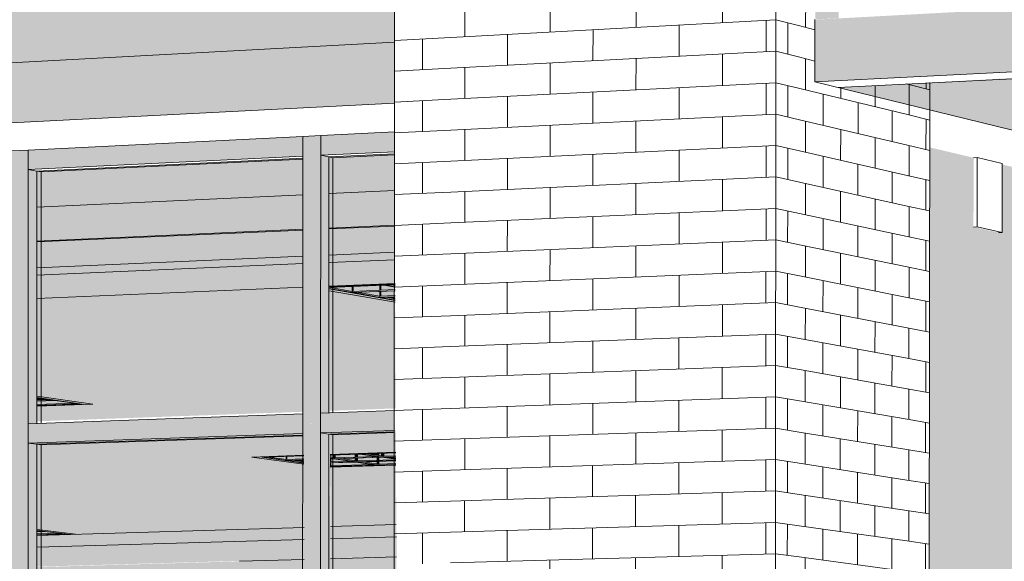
# Model space of a CAD drawing. Header units: metres. Extents: x -29 to 486, y -1 to 6.
# Tile 134 of 165: x 169.39894 to 169.40189, y 0.70527 to 0.70689. Entities that reach past the tile are written whole.
import ezdxf

# ---------------------------------------------------------------- set-up
doc = ezdxf.new("R2010")
doc.units = ezdxf.units.M
for name, color, linetype, lineweight in [('A-CLNG', 13, 'Continuous', 18), ('A-FLOR', 192, 'Continuous', 18), ('A-GENM', 13, 'Continuous', 18), ('A-GLAZ-CURT', 52, 'Continuous', 18), ('A-GLAZ-CWMG', 51, 'Continuous', 18), ('A-WALL', 113, 'Continuous', 18), ('A-WALL-PATT', 111, 'Continuous', 35), ('E-LITE-EQPM', 33, 'Continuous', 9)]:
    doc.layers.add(name, color=color, linetype=linetype, lineweight=lineweight)

# ---------------------------------------------------------------- blocks, each defined once
blk = doc.blocks.new('FP_47-Vista 3D 4')
at = {"layer": 'A-WALL-PATT', "lineweight": 9}
for p, q in [((12.5352314, 0.7068326), (12.5354, 0.7068416)), ((12.5353156, 0.7067446), (12.5353156, 0.7068371)), ((12.5352314, 0.7067402), (12.5354, 0.706749)), ((12.5352313, 0.7066478), (12.5353999, 0.7066563)), ((12.5353154, 0.7065595), (12.5353155, 0.706652)), ((12.5352313, 0.7065554), (12.5353999, 0.7065637)), ((12.5352312, 0.706463), (12.5353998, 0.7064711)), ((12.5353153, 0.7063745), (12.5353154, 0.706467)), ((12.5352312, 0.7063706), (12.5353997, 0.7063784)), ((12.5352311, 0.7062783), (12.5353997, 0.7062858)), ((12.5353152, 0.7061896), (12.5353153, 0.706282)), ((12.5352311, 0.7061859), (12.5353996, 0.7061932)), ((12.535231, 0.7060936), (12.5353996, 0.7061006)), ((12.5353151, 0.7060046), (12.5353152, 0.7060971)), ((12.5352309, 0.7060012), (12.5353995, 0.706008)), ((12.5352309, 0.7059089), (12.5353994, 0.7059154)), ((12.535315, 0.7058197), (12.5353151, 0.7059122)), ((12.5352308, 0.7058166), (12.5353994, 0.7058228)), ((12.5352308, 0.7057242), (12.5353993, 0.7057303)), ((12.5353149, 0.7056348), (12.5353149, 0.7057272)), ((12.5352307, 0.7056319), (12.5353993, 0.7056377)), ((12.5352307, 0.7055396), (12.5353992, 0.7055451)), ((12.5353148, 0.70545), (12.5353148, 0.7055424)), ((12.5352306, 0.7054473), (12.5353991, 0.7054526)), ((12.5352306, 0.705355), (12.5353991, 0.70536)), ((12.5353147, 0.7052651), (12.5353147, 0.7053575))]:
    blk.add_line(p, q, dxfattribs=at)
blk = doc.blocks.new('FP_48-Vista 3D 4')
at = {"layer": 'A-WALL-PATT', "lineweight": 9}
for p, q in [((12.5359545, 0.7068715), (12.5359546, 0.706965)), ((12.5362138, 0.7068854), (12.5362139, 0.7069793)), ((12.5354423, 0.7068439), (12.5354424, 0.7069366)), ((12.5356974, 0.7068576), (12.5356974, 0.7069507)), ((12.5354, 0.7068416), (12.5363734, 0.706894)), ((12.5360838, 0.7067848), (12.5360839, 0.7068784)), ((12.5363442, 0.7067984), (12.5363443, 0.7068925)), ((12.5355695, 0.7067578), (12.5355696, 0.7068508)), ((12.5358256, 0.7067712), (12.5358257, 0.7068645)), ((12.5354, 0.706749), (12.5363733, 0.7067999)), ((12.5362136, 0.7066977), (12.5362137, 0.7067916)), ((12.5356972, 0.7066714), (12.5356973, 0.7067645)), ((12.5359543, 0.7066845), (12.5359544, 0.706778)), ((12.5354422, 0.7066585), (12.5354423, 0.7067512)), ((12.5353999, 0.7066563), (12.5363732, 0.7067058)), ((12.536344, 0.7066102), (12.5363441, 0.7067043)), ((12.5355694, 0.7065721), (12.5355694, 0.7066649)), ((12.5358254, 0.7065847), (12.5358255, 0.706678)), ((12.5360836, 0.7065974), (12.5360837, 0.7066911)), ((12.5353999, 0.7065637), (12.5363731, 0.7066117)), ((12.5356971, 0.7064853), (12.5356971, 0.7065784)), ((12.5359542, 0.7064976), (12.5359543, 0.706591)), ((12.5362135, 0.7065099), (12.5362135, 0.7066038)), ((12.5354421, 0.7064731), (12.5354422, 0.7065658)), ((12.5353998, 0.7064711), (12.536373, 0.7065176)), ((12.5358253, 0.7063981), (12.5358254, 0.7064914)), ((12.5360835, 0.7064101), (12.5360835, 0.7065037)), ((12.5363438, 0.7064221), (12.5363439, 0.7065162)), ((12.5355693, 0.7063863), (12.5355693, 0.7064792)), ((12.5353997, 0.7063784), (12.5363729, 0.7064235)), ((12.535954, 0.7063106), (12.5359541, 0.7064041)), ((12.5362133, 0.7063222), (12.5362134, 0.7064161)), ((12.535442, 0.7062877), (12.535442, 0.7063804)), ((12.5356969, 0.7062991), (12.535697, 0.7063922)), ((12.5353997, 0.7062858), (12.5363728, 0.7063294)), ((12.5360833, 0.7062228), (12.5360834, 0.7063164)), ((12.5363436, 0.706234), (12.5363437, 0.7063281)), ((12.5355691, 0.7062005), (12.5355692, 0.7062934)), ((12.5358251, 0.7062116), (12.5358252, 0.7063049)), ((12.5353996, 0.7061932), (12.5363727, 0.7062353)), ((12.5362131, 0.7061346), (12.5362132, 0.7062284)), ((12.5354418, 0.7061024), (12.5354419, 0.706195)), ((12.5356968, 0.706113), (12.5356969, 0.7062061)), ((12.5359539, 0.7061237), (12.5359539, 0.7062172)), ((12.5353996, 0.7061006), (12.5363726, 0.7061412)), ((12.5363434, 0.706046), (12.5363435, 0.70614)), ((12.535569, 0.7060148), (12.5355691, 0.7061077)), ((12.535825, 0.7060251), (12.5358251, 0.7061184)), ((12.5360831, 0.7060355), (12.5360832, 0.7061291)), ((12.5353995, 0.706008), (12.5363725, 0.7060472)), ((12.5356966, 0.7059269), (12.5356967, 0.70602)), ((12.5359537, 0.7059369), (12.5359538, 0.7060303)), ((12.5362129, 0.7059469), (12.536213, 0.7060407)), ((12.5354417, 0.7059171), (12.5354418, 0.7060097)), ((12.5353994, 0.7059154), (12.5363724, 0.7059531)), ((12.5358248, 0.7058387), (12.5358249, 0.7059319)), ((12.5360829, 0.7058483), (12.536083, 0.7059419)), ((12.5363432, 0.705858), (12.5363433, 0.705952)), ((12.5355689, 0.7058291), (12.5355689, 0.705922)), ((12.5353994, 0.7058228), (12.5363723, 0.705859)), ((12.5359535, 0.7057501), (12.5359536, 0.7058435)), ((12.5362127, 0.7057593), (12.5362128, 0.7058531)), ((12.5354416, 0.7057318), (12.5354417, 0.7058244)), ((12.5356965, 0.7057409), (12.5356966, 0.7058339)), ((12.5353993, 0.7057303), (12.5363722, 0.705765)), ((12.5360828, 0.7056611), (12.5360829, 0.7057547)), ((12.536343, 0.70567), (12.5363431, 0.705764)), ((12.5355687, 0.7056435), (12.5355688, 0.7057363)), ((12.5358247, 0.7056522), (12.5358248, 0.7057455)), ((12.5353993, 0.7056377), (12.5363721, 0.705671)), ((12.5362125, 0.7055717), (12.5362126, 0.7056655)), ((12.5354415, 0.7055465), (12.5354415, 0.7056391)), ((12.5356964, 0.7055548), (12.5356964, 0.7056479)), ((12.5359534, 0.7055632), (12.5359535, 0.7056566)), ((12.5353992, 0.7055451), (12.536372, 0.7055769)), ((12.5363428, 0.705482), (12.5363429, 0.705576)), ((12.5355686, 0.7054579), (12.5355687, 0.7055507)), ((12.5358245, 0.7054658), (12.5358246, 0.705559)), ((12.5360826, 0.7054739), (12.5360827, 0.7055675)), ((12.5353991, 0.7054526), (12.5363719, 0.7054829)), ((12.5356962, 0.7053689), (12.5356963, 0.7054618)), ((12.5359532, 0.7053765), (12.5359533, 0.7054699)), ((12.5362123, 0.7053842), (12.5362124, 0.7054779)), ((12.5354414, 0.7053613), (12.5354414, 0.7054539)), ((12.5353991, 0.70536), (12.5363718, 0.7053889)), ((12.5358244, 0.7052795), (12.5358244, 0.7053727)), ((12.5360824, 0.7052867), (12.5360825, 0.7053803)), ((12.5363426, 0.7052941), (12.5363427, 0.705388)), ((12.5355685, 0.7052723), (12.5355685, 0.7053651)), ((12.535399, 0.7052675), (12.5363717, 0.7052949)), ((12.535953, 0.7051897), (12.5359531, 0.7052831)), ((12.5362122, 0.7051966), (12.5362123, 0.7052904)), ((12.5356961, 0.7051829), (12.5356961, 0.7052759))]:
    blk.add_line(p, q, dxfattribs=at)
blk = doc.blocks.new('FP_49-Vista 3D 4')
at = {"layer": 'A-WALL-PATT', "lineweight": 9}
for p, q in [((12.5363734, 0.706894), (12.5364446, 0.7068757)), ((12.536409, 0.706791), (12.5364091, 0.7068849)), ((12.5363733, 0.7067999), (12.5364445, 0.7067821)), ((12.5363732, 0.7067058), (12.5364444, 0.7066885)), ((12.5364088, 0.7066033), (12.5364089, 0.7066971)), ((12.5363731, 0.7066117), (12.5364443, 0.7065949)), ((12.536373, 0.7065176), (12.5364442, 0.7065013)), ((12.5364086, 0.7064156), (12.5364087, 0.7065094)), ((12.5363729, 0.7064235), (12.5364441, 0.7064077)), ((12.5363728, 0.7063294), (12.536444, 0.7063142)), ((12.5364084, 0.7062279), (12.5364085, 0.7063218)), ((12.5363727, 0.7062353), (12.5364439, 0.7062206)), ((12.5363726, 0.7061412), (12.5364438, 0.706127)), ((12.5364082, 0.7060403), (12.5364083, 0.7061341)), ((12.5363725, 0.7060472), (12.5364437, 0.7060335)), ((12.5363724, 0.7059531), (12.5364436, 0.7059399)), ((12.536408, 0.7058527), (12.5364081, 0.7059465)), ((12.5363723, 0.705859), (12.5364435, 0.7058464)), ((12.5363722, 0.705765), (12.5364434, 0.7057529)), ((12.5364078, 0.7056651), (12.5364079, 0.7057589)), ((12.5363721, 0.705671), (12.5364433, 0.7056593)), ((12.536372, 0.7055769), (12.5364432, 0.7055658)), ((12.5364076, 0.7054776), (12.5364077, 0.7055714)), ((12.5363719, 0.7054829), (12.5364431, 0.7054723)), ((12.5363718, 0.7053889), (12.536443, 0.7053788)), ((12.5364074, 0.7052901), (12.5364075, 0.7053838)), ((12.5363717, 0.7052949), (12.5364429, 0.7052853))]:
    blk.add_line(p, q, dxfattribs=at)
blk = doc.blocks.new('FP_50-Vista 3D 4')
at = {"layer": 'A-WALL-PATT', "lineweight": 9}
for p, q in [((12.5364623, 0.7068712), (12.5364624, 0.7069647)), ((12.5364446, 0.7068757), (12.5364898, 0.7068641)), ((12.5364445, 0.7067821), (12.5364897, 0.7067708)), ((12.5364621, 0.7066842), (12.5364622, 0.7067777)), ((12.5366706, 0.7066336), (12.5366707, 0.7066975)), ((12.5367629, 0.7067025), (12.5367669, 0.7067015)), ((12.5364444, 0.7066885), (12.5367668, 0.7066103)), ((12.5365147, 0.7065783), (12.5365148, 0.7066714)), ((12.5365672, 0.7066587), (12.5365672, 0.7066919)), ((12.536619, 0.7065538), (12.5366191, 0.7066461)), ((12.5367216, 0.7065296), (12.5367217, 0.7066212)), ((12.5364443, 0.7065949), (12.5367667, 0.706519)), ((12.5364619, 0.7064973), (12.536462, 0.7065907)), ((12.536567, 0.7064733), (12.5365671, 0.706566)), ((12.5366704, 0.7064497), (12.5366705, 0.7065416)), ((12.5364442, 0.7065013), (12.5367665, 0.7064277)), ((12.5365145, 0.7063922), (12.5365146, 0.7064852)), ((12.5366188, 0.7063691), (12.5366189, 0.7064614)), ((12.5367214, 0.7063464), (12.5367215, 0.706438)), ((12.5364441, 0.7064077), (12.5367664, 0.7063365)), ((12.5364617, 0.7063104), (12.5364618, 0.7064038)), ((12.5365668, 0.7062879), (12.5365669, 0.7063806)), ((12.5366702, 0.7062658), (12.5366703, 0.7063577)), ((12.536444, 0.7063142), (12.5367663, 0.7062452)), ((12.5365143, 0.706206), (12.5365144, 0.7062991)), ((12.5366186, 0.7061845), (12.5366187, 0.7062768)), ((12.5367211, 0.7061633), (12.5367213, 0.7062549)), ((12.5364439, 0.7062206), (12.5367662, 0.706154)), ((12.5364615, 0.7061235), (12.5364616, 0.7062169)), ((12.5365666, 0.7061025), (12.5365667, 0.7061952)), ((12.53667, 0.7060819), (12.5366701, 0.7061739)), ((12.5364438, 0.706127), (12.5367661, 0.7060628)), ((12.5365141, 0.7060199), (12.5365142, 0.706113)), ((12.5366184, 0.7059999), (12.5366185, 0.7060922)), ((12.5367209, 0.7059802), (12.536721, 0.7060717)), ((12.5364437, 0.7060335), (12.536766, 0.7059715)), ((12.5364613, 0.7059367), (12.5364614, 0.7060301)), ((12.5365664, 0.7059172), (12.5365665, 0.7060099)), ((12.5366697, 0.7058981), (12.5366699, 0.70599)), ((12.5364436, 0.7059399), (12.5367659, 0.7058803)), ((12.5365139, 0.7058339), (12.536514, 0.7059269)), ((12.5366182, 0.7058153), (12.5366183, 0.7059076)), ((12.5367207, 0.7057971), (12.5367208, 0.7058887)), ((12.5364435, 0.7058464), (12.5367658, 0.7057891)), ((12.5364611, 0.7057498), (12.5364612, 0.7058432)), ((12.5365661, 0.7057319), (12.5365662, 0.7058246)), ((12.5366695, 0.7057143), (12.5366696, 0.7058062)), ((12.5364434, 0.7057529), (12.5367657, 0.7056979)), ((12.5365137, 0.7056478), (12.5365138, 0.7057408)), ((12.5366179, 0.7056308), (12.536618, 0.7057231)), ((12.5367205, 0.7056141), (12.5367206, 0.7057056)), ((12.5364433, 0.7056593), (12.5367655, 0.7056067)), ((12.5364609, 0.7055631), (12.536461, 0.7056564)), ((12.5365659, 0.7055467), (12.536566, 0.7056393)), ((12.5366693, 0.7055305), (12.5366694, 0.7056224)), ((12.5364432, 0.7055658), (12.5367654, 0.7055155)), ((12.5365135, 0.7054618), (12.5365136, 0.7055548)), ((12.5366177, 0.7054463), (12.5366178, 0.7055386)), ((12.5367203, 0.705431), (12.5367204, 0.7055225)), ((12.5364431, 0.7054723), (12.5367653, 0.7054243)), ((12.5364607, 0.7053763), (12.5364608, 0.7054697)), ((12.5365657, 0.7053614), (12.5365658, 0.705454)), ((12.5366691, 0.7053468), (12.5366692, 0.7054386)), ((12.536443, 0.7053788), (12.5367652, 0.7053332)), ((12.5365133, 0.7052758), (12.5365134, 0.7053688)), ((12.5366175, 0.7052618), (12.5366176, 0.7053541)), ((12.5367201, 0.705248), (12.5367202, 0.7053395)), ((12.5364429, 0.7052853), (12.5367651, 0.705242)), ((12.5364605, 0.7051896), (12.5364606, 0.7052829))]:
    blk.add_line(p, q, dxfattribs=at)
blk = doc.blocks.new('FP_51-Vista 3D 4')
at = {"layer": 'A-WALL-PATT', "lineweight": 9}
for p, q in [((12.5367669, 0.7067015), (12.5368339, 0.7066848)), ((12.5367724, 0.7066089), (12.5367725, 0.7067001)), ((12.5368228, 0.7066876), (12.5368228, 0.7067058)), ((12.5367668, 0.7066103), (12.5368338, 0.706594)), ((12.5368225, 0.7065058), (12.5368226, 0.7065967)), ((12.5367667, 0.706519), (12.5368337, 0.7065032)), ((12.5367722, 0.7064265), (12.5367723, 0.7065177)), ((12.5367665, 0.7064277), (12.5368335, 0.7064124)), ((12.5368223, 0.7063241), (12.5368224, 0.706415)), ((12.5367664, 0.7063365), (12.5368334, 0.7063217)), ((12.5367719, 0.706244), (12.536772, 0.7063352)), ((12.5367663, 0.7062452), (12.5368333, 0.7062309)), ((12.5368221, 0.7061425), (12.5368222, 0.7062333)), ((12.5367662, 0.706154), (12.5368332, 0.7061402)), ((12.5367717, 0.7060616), (12.5367718, 0.7061528)), ((12.5367661, 0.7060628), (12.5368331, 0.7060494)), ((12.5368219, 0.7059608), (12.536822, 0.7060516)), ((12.536766, 0.7059715), (12.536833, 0.7059587)), ((12.5367715, 0.7058793), (12.5367716, 0.7059705)), ((12.5367659, 0.7058803), (12.5368329, 0.7058679)), ((12.5368216, 0.7057792), (12.5368218, 0.70587)), ((12.5367658, 0.7057891), (12.5368328, 0.7057772)), ((12.5367713, 0.7056969), (12.5367714, 0.7057881)), ((12.5367657, 0.7056979), (12.5368326, 0.7056865)), ((12.5368214, 0.7055976), (12.5368215, 0.7056884)), ((12.5367655, 0.7056067), (12.5368325, 0.7055958)), ((12.536771, 0.7055146), (12.5367712, 0.7056058)), ((12.5367654, 0.7055155), (12.5368324, 0.7055051)), ((12.5368212, 0.705416), (12.5368213, 0.7055068)), ((12.5367653, 0.7054243), (12.5368323, 0.7054144)), ((12.5367708, 0.7053324), (12.5367709, 0.7054235)), ((12.5367652, 0.7053332), (12.5368322, 0.7053237)), ((12.536821, 0.7052345), (12.5368211, 0.7053252))]:
    blk.add_line(p, q, dxfattribs=at)

msp = doc.modelspace()

# ---------------------------------------------------------------- hatches: boundary and pattern name
at = {"layer": 'A-FLOR'}
for points in [[(169.4013226, 0.7067086), (169.4036752, 0.706828), (169.4036752, 0.7070216), (169.4013228, 0.7068946)], [(169.4036661, 0.7061342), (169.4036664, 0.7062869), (169.4019838, 0.7067236), (169.4013946, 0.706691), (169.4035477, 0.7061633)]]:
    msp.add_hatch(color=256, dxfattribs=at).paths.add_polyline_path(points, flags=0)
h = msp.add_hatch(color=256, dxfattribs=at)
h.paths.add_polyline_path([(169.3824518, 0.7057502), (169.3850269, 0.7058809), (169.3850261, 0.7060187), (169.382451, 0.7058803), (169.382451, 0.7058757)], flags=0)
h.paths.add_polyline_path([(169.3858694, 0.7059237), (169.3891969, 0.7060926), (169.3891963, 0.7062428), (169.3858686, 0.706064), (169.3858692, 0.7059575)], flags=0)
h.paths.add_polyline_path([(169.3901481, 0.7061409), (169.3941966, 0.7063464), (169.3941962, 0.7065116), (169.3901475, 0.706294), (169.3901479, 0.7062019)], flags=0)
h.paths.add_polyline_path([(169.3952852, 0.7064016), (169.4000644, 0.7066442), (169.4000645, 0.706827), (169.395285, 0.7065701), (169.3952851, 0.7064662)], flags=0)
at = {"layer": 'A-GENM', "transparency": 33554484}
h = msp.add_hatch(color=256, dxfattribs=at)
h.paths.add_polyline_path([(169.3828378, 0.705506), (169.3832103, 0.7055226), (169.3832102, 0.7055245), (169.3828378, 0.7055079)], flags=0)
h.paths.add_polyline_path([(169.3832776, 0.7055256), (169.3836849, 0.7055439), (169.3836849, 0.7055458), (169.3832776, 0.7055275)], flags=0)
h.paths.add_polyline_path([(169.3837527, 0.7055469), (169.3841698, 0.7055656), (169.3841698, 0.7055675), (169.3837527, 0.7055488)], flags=0)
h.paths.add_polyline_path([(169.384238, 0.7055686), (169.3846654, 0.7055877), (169.3846654, 0.7055897), (169.384238, 0.7055706)], flags=0)
h.paths.add_polyline_path([(169.384734, 0.7055908), (169.3850178, 0.7056035), (169.3850178, 0.7056055), (169.384734, 0.7055928)], flags=0)
h.paths.add_polyline_path([(169.3867438, 0.7056807), (169.386887, 0.7056871), (169.3868858, 0.7056892), (169.3867449, 0.7056829)], flags=0)
h.paths.add_polyline_path([(169.3869574, 0.7056903), (169.3874442, 0.7057121), (169.3874431, 0.7057141), (169.3869574, 0.7056924)], flags=0)
h.paths.add_polyline_path([(169.3875151, 0.7057153), (169.3880146, 0.7057376), (169.3880135, 0.7057397), (169.3875151, 0.7057173)], flags=0)
h.paths.add_polyline_path([(169.3880859, 0.7057408), (169.3885985, 0.7057642), (169.3885975, 0.7057658), (169.3880859, 0.7057429)], flags=0)
h.paths.add_polyline_path([(169.3886702, 0.7057669), (169.38919, 0.7057902), (169.38919, 0.7057924), (169.3886702, 0.705768)], flags=0)
h.paths.add_polyline_path([(169.390675, 0.7058567), (169.3912296, 0.7058815), (169.3912289, 0.7058837), (169.390675, 0.7058589)], flags=0)
h.paths.add_polyline_path([(169.3913032, 0.7058848), (169.3918931, 0.7059112), (169.3918924, 0.7059134), (169.3913032, 0.705887)], flags=0)
h.paths.add_polyline_path([(169.3919671, 0.7059145), (169.3925736, 0.7059416), (169.3925729, 0.7059439), (169.3919671, 0.7059168)], flags=0)
h.paths.add_polyline_path([(169.392648, 0.7059449), (169.3932718, 0.7059729), (169.3932712, 0.7059752), (169.392648, 0.7059473)], flags=0)
h.paths.add_polyline_path([(169.3933467, 0.7059762), (169.3939884, 0.7060049), (169.3939879, 0.7060073), (169.3933467, 0.7059785)], flags=0)
h.paths.add_polyline_path([(169.3940638, 0.7060083), (169.394193, 0.7060141), (169.394193, 0.7060165), (169.3940638, 0.7060107)], flags=0)
h.paths.add_polyline_path([(169.3959936, 0.7060946), (169.3964372, 0.7061145), (169.396437, 0.706117), (169.3959945, 0.7060971)], flags=0)
h.paths.add_polyline_path([(169.3965139, 0.7061179), (169.3972404, 0.7061504), (169.3972402, 0.7061529), (169.3965139, 0.7061204)], flags=0)
h.paths.add_polyline_path([(169.3973175, 0.7061539), (169.3980663, 0.7061874), (169.3980663, 0.7061899), (169.3973175, 0.7061564)], flags=0)
h.paths.add_polyline_path([(169.3981438, 0.7061909), (169.398916, 0.7062254), (169.398916, 0.706228), (169.3981438, 0.7061934)], flags=0)
h.paths.add_polyline_path([(169.3989939, 0.7062289), (169.3997905, 0.7062645), (169.3997902, 0.7062672), (169.3989939, 0.7062315)], flags=0)
h.paths.add_polyline_path([(169.3998687, 0.706268), (169.4000656, 0.7062769), (169.4000656, 0.7062795), (169.3998687, 0.7062707)], flags=0)
at = {"layer": 'A-GLAZ-CURT', "lineweight": 9, "transparency": 33554471}
h = msp.add_hatch(color=256, dxfattribs=at)
h.paths.add_polyline_path([(169.3998686, 0.7061895), (169.4000655, 0.7061988), (169.4000655, 0.7062766), (169.3998686, 0.7062678), (169.3998686, 0.7061989)], flags=0)
h.paths.add_polyline_path([(169.3998687, 0.7062707), (169.4000656, 0.7062795), (169.4000651, 0.7064936), (169.3998683, 0.7064838), (169.3998687, 0.7062737)], flags=0)
h = msp.add_hatch(color=256, dxfattribs=at)
h.paths.add_polyline_path([(169.3989939, 0.7061515), (169.3997904, 0.7061861), (169.3997901, 0.7062643), (169.3989939, 0.7062287), (169.3989939, 0.7061994)], flags=0)
h.paths.add_polyline_path([(169.3989939, 0.7062315), (169.3997905, 0.7062676), (169.3997897, 0.7064803), (169.3989938, 0.7064419), (169.3989939, 0.7063147)], flags=0)
for points in [[(169.3998674, 0.7057165), (169.3998677, 0.7057165), (169.3998691, 0.7064834), (169.3998678, 0.7064833), (169.3998674, 0.7057194)], [(169.3989934, 0.7056853), (169.3989936, 0.7056853), (169.3989937, 0.7064411), (169.3989935, 0.7064411), (169.3989934, 0.7056892)], [(169.3998686, 0.7061672), (169.4000655, 0.7061756), (169.4000655, 0.7061981), (169.3998686, 0.7061894), (169.3998686, 0.7061702)], [(169.3989939, 0.7061295), (169.3997904, 0.7061638), (169.3997901, 0.7061861), (169.3989939, 0.7061513), (169.3989939, 0.7061325)], [(169.3989944, 0.7056916), (169.3997922, 0.7057202), (169.3997901, 0.7061638), (169.3989939, 0.7061295), (169.3989944, 0.705767), (169.3991614, 0.7057426), (169.3989943, 0.7057365), (169.3989944, 0.7056954)], [(169.3989943, 0.7057365), (169.3991614, 0.7057426), (169.3989943, 0.705766), (169.3989944, 0.705763), (169.3991295, 0.7057433), (169.3989943, 0.7057379)], [(169.3991295, 0.7057433), (169.3990287, 0.7057571), (169.3989943, 0.7057548), (169.3989944, 0.7057524), (169.3990476, 0.7057543), (169.3991012, 0.7057458), (169.3989943, 0.705741), (169.3989944, 0.7057388), (169.3991241, 0.7057432)], [(169.3989948, 0.7053141), (169.3997939, 0.7053377), (169.3997926, 0.7055629), (169.3996376, 0.7055846), (169.3997928, 0.7055898), (169.3997922, 0.7056572), (169.3989944, 0.7056295), (169.3989948, 0.7053673), (169.3991019, 0.7053533), (169.3989948, 0.7053497), (169.3989948, 0.7053199)], [(169.399867, 0.7049144), (169.3998673, 0.7049144), (169.3998728, 0.7052407), (169.4000702, 0.7052464), (169.4000702, 0.7052856), (169.3998726, 0.7052799), (169.3998687, 0.705653), (169.3998674, 0.705653), (169.399867, 0.7049254)], [(169.3989933, 0.7048947), (169.3989935, 0.7048947), (169.3989949, 0.7052162), (169.3990197, 0.7052169), (169.3990197, 0.7049029), (169.3990685, 0.704904), (169.3990686, 0.7052182), (169.3995669, 0.7052321), (169.3995669, 0.7049153), (169.3996156, 0.7049164), (169.3996157, 0.7052335), (169.3997941, 0.7052385), (169.3997939, 0.7052777), (169.3989949, 0.7052549), (169.3989936, 0.7056227), (169.3989934, 0.7056227), (169.3989933, 0.7048959)], [(169.3998714, 0.7055554), (169.3999853, 0.7055591), (169.4000687, 0.7055623), (169.4000687, 0.705565), (169.4000123, 0.705564), (169.399969, 0.7055702), (169.4000687, 0.7055746), (169.4000687, 0.7055766), (169.3999462, 0.7055734), (169.3999024, 0.7055796), (169.4000323, 0.7055831), (169.4000686, 0.7055788), (169.4000686, 0.7055815), (169.4000506, 0.7055846), (169.4000686, 0.7055864), (169.4000686, 0.7055884), (169.4000249, 0.7055878), (169.3999851, 0.7055942), (169.3999655, 0.7055927), (169.4000095, 0.7055864), (169.3998795, 0.7055829), (169.3998713, 0.7055832), (169.3998713, 0.7055786), (169.3998868, 0.7055782), (169.3999307, 0.705572), (169.3998713, 0.7055692), (169.3998714, 0.7055669), (169.3999535, 0.7055688), (169.3999969, 0.7055626), (169.3998714, 0.7055581), (169.3998714, 0.7055554)], [(169.3998733, 0.7052812), (169.400071, 0.7052868), (169.4000707, 0.7053471), (169.3998731, 0.7053413), (169.3998733, 0.7052883)]]:
    msp.add_hatch(color=256, dxfattribs=at).paths.add_polyline_path(points, flags=0)
h = msp.add_hatch(color=256, dxfattribs=at)
h.paths.add_polyline_path([(169.3998706, 0.705723), (169.4000678, 0.7057302), (169.4000661, 0.706048), (169.399869, 0.7060828), (169.3998706, 0.7057258)], flags=0)
h.paths.add_polyline_path([(169.3998689, 0.7060955), (169.4000658, 0.7061045), (169.4000655, 0.7061756), (169.3998686, 0.7061672), (169.3998689, 0.7060955)], flags=0)
h = msp.add_hatch(color=256, dxfattribs=at)
h.paths.add_polyline_path([(169.4000661, 0.706048), (169.4000661, 0.7060534), (169.399869, 0.7060883), (169.3998692, 0.7060828), (169.4000638, 0.7060484)], flags=0)
h.paths.add_polyline_path([(169.4000661, 0.7060539), (169.4000661, 0.706054), (169.4000637, 0.7060544)], flags=0)
h.paths.add_polyline_path([(169.3998689, 0.706093), (169.4000659, 0.7061012), (169.4000658, 0.7061038), (169.3998689, 0.7060946), (169.3998689, 0.7060931)], flags=0)
h = msp.add_hatch(color=256, dxfattribs=at)
h.paths.add_polyline_path([(169.4000661, 0.7060534), (169.4000661, 0.7060539), (169.4000661, 0.7060547), (169.4000661, 0.7060581), (169.4000383, 0.706063), (169.4000661, 0.7060648), (169.4000661, 0.7060682), (169.4000201, 0.7060663), (169.3999605, 0.7060778), (169.400066, 0.7060829), (169.400066, 0.7060863), (169.3999338, 0.7060816), (169.3998723, 0.7060925), (169.4000388, 0.7060994), (169.4000389, 0.706098), (169.4000659, 0.706094), (169.4000659, 0.706098), (169.4000542, 0.7061001), (169.3998689, 0.7060915), (169.3998692, 0.7060886), (169.399907, 0.7060816), (169.4000637, 0.7060538)], flags=0)
h.paths.add_polyline_path([(169.4000388, 0.706098), (169.4000388, 0.7060994), (169.4000325, 0.7060992)], flags=0)
h = msp.add_hatch(color=256, dxfattribs=at)
h.paths.add_polyline_path([(169.3998724, 0.70534), (169.4000699, 0.7053458), (169.4000687, 0.7055603), (169.3998714, 0.7055534), (169.3998723, 0.7053459)], flags=0)
h.paths.add_polyline_path([(169.3998712, 0.7055925), (169.4000685, 0.7055991), (169.4000682, 0.7056668), (169.3998709, 0.7056597), (169.3998711, 0.7056128)], flags=0)
h = msp.add_hatch(color=256, dxfattribs=at)
h.paths.add_polyline_path([(169.3989948, 0.7053501), (169.3991019, 0.7053545), (169.3989947, 0.7053671), (169.3989948, 0.7053646), (169.3990834, 0.705354), (169.3989948, 0.7053511)], flags=0)
h.paths.add_polyline_path([(169.3997929, 0.7055629), (169.3997926, 0.7055663), (169.3996671, 0.705584), (169.3997928, 0.7055893), (169.3997925, 0.7055898), (169.3996422, 0.7055839), (169.3997926, 0.7055629)], flags=0)
h = msp.add_hatch(color=256, dxfattribs=at)
h.paths.add_polyline_path([(169.3989948, 0.7053514), (169.3990769, 0.7053548), (169.3989947, 0.7053636), (169.3989948, 0.7053608), (169.3990158, 0.7053615), (169.3990607, 0.7053561), (169.3989948, 0.7053535), (169.3989948, 0.7053516), (169.3989948, 0.7053516)], flags=0)
h.paths.add_polyline_path([(169.3990769, 0.7053548), (169.3990769, 0.7053548), (169.3990661, 0.7053559)], flags=0)
h.paths.add_polyline_path([(169.3997929, 0.7055663), (169.3997926, 0.7055699), (169.3997613, 0.7055749), (169.3997929, 0.705577), (169.3997925, 0.7055791), (169.3997398, 0.7055774), (169.39969, 0.7055843), (169.3996738, 0.705583), (169.3997926, 0.7055663)], flags=0)
h = msp.add_hatch(color=256, dxfattribs=at)
h.paths.add_polyline_path([(169.3998714, 0.7055538), (169.4000687, 0.7055611), (169.4000687, 0.7055619), (169.3998714, 0.7055554), (169.3998714, 0.7055538)], flags=0)
h.paths.add_polyline_path([(169.3998712, 0.7055908), (169.4000685, 0.7055976), (169.4000685, 0.7055991), (169.3998712, 0.7055916)], flags=0)
h = msp.add_hatch(color=256, dxfattribs=at)
h.paths.add_polyline_path([(169.3995698, 0.7050703), (169.3995697, 0.7051879), (169.3993508, 0.7052125), (169.3995676, 0.7052133), (169.3995674, 0.7052336), (169.3990689, 0.7052197), (169.3990698, 0.7051223), (169.3995697, 0.7050703)], flags=0)
h.paths.add_polyline_path([(169.398995, 0.7052561), (169.3997948, 0.7052789), (169.3997943, 0.705339), (169.398995, 0.7053154), (169.398995, 0.7052568)], flags=0)
at = {"layer": 'A-GLAZ-CWMG'}
for points in [[(169.3997895, 0.7056842), (169.3998429, 0.7056861), (169.3998433, 0.7065474), (169.3997899, 0.7065448), (169.3997895, 0.705709)], [(169.3998433, 0.7064884), (169.4000648, 0.7064991), (169.4000648, 0.7065583), (169.3998433, 0.7065474)], [(169.3989678, 0.706446), (169.3997898, 0.7064858), (169.3997899, 0.7065448), (169.3989678, 0.7065042), (169.3989678, 0.7064648)], [(169.3989158, 0.7056535), (169.3989677, 0.7056553), (169.3989678, 0.7065042), (169.3989159, 0.7065016), (169.3989158, 0.7056536)], [(169.3998429, 0.7057156), (169.3998674, 0.7057165), (169.3998674, 0.7064835), (169.3998433, 0.7064884), (169.3998429, 0.70572)], [(169.3989677, 0.7056843), (169.3989934, 0.7056853), (169.3989934, 0.7064412), (169.3989678, 0.706446), (169.3989677, 0.7056913)], [(169.3998429, 0.7056566), (169.4000643, 0.7056643), (169.4000643, 0.7057235), (169.3998429, 0.7057156), (169.3998429, 0.7056639)], [(169.3989677, 0.7056262), (169.3997894, 0.7056548), (169.3997895, 0.7057137), (169.3989677, 0.7056843), (169.3989677, 0.7056269)], [(169.3998425, 0.7049138), (169.399867, 0.7049144), (169.3998667, 0.7056531), (169.3998429, 0.7056566), (169.3998425, 0.7049278)], [(169.3989677, 0.7048941), (169.3989933, 0.7048947), (169.3989927, 0.7056228), (169.3989677, 0.7056262), (169.3989677, 0.7048959)]]:
    msp.add_hatch(color=256, dxfattribs=at).paths.add_polyline_path(points, flags=0)
at = {"layer": 'A-GLAZ-CWMG', "lineweight": 9}
for points in [[(169.3997891, 0.7048832), (169.3998425, 0.7048843), (169.3998429, 0.7056861), (169.3997895, 0.7056839), (169.3997891, 0.7048908)], [(169.3989157, 0.7048639), (169.3989676, 0.704865), (169.3989677, 0.7056553), (169.3989158, 0.7056535), (169.3989157, 0.7048639)]]:
    msp.add_hatch(color=256, dxfattribs=at).paths.add_polyline_path(points, flags=0)
at = {"layer": 'A-WALL'}
h = msp.add_hatch(color=256, dxfattribs=at)
h.paths.add_polyline_path([(169.382451, 0.7058803), (169.3850261, 0.7060187), (169.3850246, 0.7062943), (169.3824492, 0.7061404), (169.3824493, 0.7061305)], flags=0)
h.paths.add_polyline_path([(169.3858686, 0.706064), (169.3891963, 0.7062428), (169.3891951, 0.7065434), (169.3858671, 0.7063446), (169.3858679, 0.7062045)], flags=0)
h.paths.add_polyline_path([(169.3901475, 0.706294), (169.3941962, 0.7065116), (169.3941956, 0.706842), (169.3901465, 0.7066002), (169.390147, 0.7064484)], flags=0)
h.paths.add_polyline_path([(169.395285, 0.7065701), (169.4000645, 0.706827), (169.4000647, 0.7071926), (169.3952845, 0.7069071), (169.3952848, 0.706654)], flags=0)
h.paths.add_polyline_path([(169.4013246, 0.7068953), (169.401394, 0.706899), (169.4013944, 0.707272), (169.401325, 0.7072678), (169.4013246, 0.7068957)], flags=0)
msp.add_hatch(color=256, dxfattribs=at).paths.add_polyline_path([(169.4033219, 0.7047573), (169.4033245, 0.7061206), (169.4018837, 0.7064608), (169.4018834, 0.7062574), (169.4018685, 0.7062578), (169.4017976, 0.7062738), (169.4017979, 0.7064811), (169.4016679, 0.7065118), (169.4016659, 0.7049383), (169.402982, 0.7047934), (169.4033177, 0.7047578)], flags=0)
at = {"layer": 'E-LITE-EQPM', "transparency": 33554484}
for points in [[(169.3999375, 0.706081), (169.3999375, 0.7060954), (169.399876, 0.7060919), (169.3999338, 0.7060816)], [(169.3999375, 0.706081), (169.3999404, 0.7060818), (169.3999404, 0.7060956), (169.3999375, 0.7060954), (169.3999375, 0.7060816)], [(169.3999404, 0.7060811), (169.4000201, 0.7060851), (169.4000201, 0.7060991), (169.3999404, 0.7060955), (169.3999404, 0.7060816)], [(169.4000201, 0.7060663), (169.4000201, 0.7060806), (169.3999594, 0.7060771), (169.4000014, 0.7060696)], [(169.4000201, 0.7060846), (169.4000229, 0.7060851), (169.4000218, 0.7060992), (169.4000201, 0.7060991), (169.4000201, 0.7060851)], [(169.4000201, 0.7060663), (169.4000229, 0.7060664), (169.4000219, 0.7060806), (169.4000201, 0.7060806), (169.4000201, 0.7060697)], [(169.4000229, 0.7060848), (169.4000661, 0.7060867), (169.4000661, 0.7060937), (169.4000328, 0.7060997), (169.4000229, 0.7060984), (169.4000229, 0.7060851)], [(169.4000229, 0.7060664), (169.4000661, 0.7060693), (169.4000661, 0.7060826), (169.4000229, 0.7060807), (169.4000229, 0.7060697)], [(169.4000661, 0.7060985), (169.4000661, 0.7061012), (169.400058, 0.7061), (169.4000637, 0.706099)], [(169.4000661, 0.7060581), (169.4000661, 0.7060643), (169.4000419, 0.7060624), (169.4000637, 0.7060586)], [(169.3989943, 0.705756), (169.3990231, 0.7057581), (169.3989943, 0.7057623), (169.3989943, 0.7057579)], [(169.3989943, 0.7057419), (169.3991012, 0.7057465), (169.399045, 0.7057544), (169.3989943, 0.7057519), (169.3989943, 0.7057419)], [(169.3997398, 0.7055774), (169.3997387, 0.7055861), (169.3996942, 0.7055838), (169.3997307, 0.7055786)], [(169.3997398, 0.7055774), (169.3997421, 0.7055781), (169.3997421, 0.7055862), (169.3997398, 0.7055852), (169.3997398, 0.7055793)], [(169.3997421, 0.7055774), (169.3997929, 0.7055794), (169.3997926, 0.705588), (169.3997421, 0.7055856), (169.3997421, 0.7055781)], [(169.3997929, 0.7055699), (169.3997926, 0.7055761), (169.3997615, 0.7055743), (169.3997926, 0.70557)], [(169.3998736, 0.705584), (169.3998736, 0.7055909), (169.3998714, 0.7055905), (169.3998722, 0.7055842), (169.3998736, 0.705584)], [(169.3998714, 0.7055702), (169.3998736, 0.7055703), (169.3998736, 0.7055789), (169.3998714, 0.7055788), (169.3998714, 0.7055724)], [(169.4000124, 0.7055899), (169.4000124, 0.7055955), (169.3999859, 0.7055938), (169.4000074, 0.7055906)], [(169.4000173, 0.7055892), (169.4000173, 0.7055957), (169.4000124, 0.7055955), (169.4000124, 0.7055899), (169.4000173, 0.7055892)], [(169.4000124, 0.7055749), (169.4000173, 0.705575), (169.4000173, 0.7055837), (169.4000124, 0.7055824), (169.4000124, 0.7055765)], [(169.4000173, 0.705575), (169.4000687, 0.7055777), (169.4000687, 0.705578), (169.4000251, 0.705584), (169.4000173, 0.7055837), (169.4000173, 0.7055764)], [(169.4000173, 0.7055633), (169.4000687, 0.7055652), (169.4000687, 0.7055736), (169.4000173, 0.7055719), (169.4000173, 0.7055653)], [(169.3998736, 0.7055586), (169.3998736, 0.7055671), (169.3998714, 0.705567), (169.3998714, 0.7055589)], [(169.3998736, 0.7055586), (169.3999922, 0.7055633), (169.3999463, 0.7055695), (169.3998736, 0.7055671), (169.3998736, 0.7055605)], [(169.4000173, 0.7055633), (169.4000173, 0.7055719), (169.4000124, 0.7055717), (169.4000124, 0.705564), (169.4000172, 0.7055633)], [(169.3989948, 0.7053541), (169.3990526, 0.7053571), (169.3990135, 0.7053615), (169.3989948, 0.7053602), (169.3989948, 0.7053542)]]:
    msp.add_hatch(color=256, dxfattribs=at).paths.add_polyline_path(points, flags=0)
h = msp.add_hatch(color=256, dxfattribs=at)
h.paths.add_polyline_path([(169.399887, 0.7055825), (169.3999463, 0.7055849), (169.3999463, 0.7055933), (169.399887, 0.7055911), (169.399887, 0.7055841)], flags=0)
h.paths.add_polyline_path([(169.3998796, 0.7055832), (169.3998796, 0.7055911), (169.3998736, 0.7055899), (169.3998736, 0.705584)], flags=0)
h.paths.add_polyline_path([(169.3999536, 0.7055848), (169.4000049, 0.7055873), (169.3999606, 0.7055938), (169.3999536, 0.7055932), (169.3999536, 0.7055848)], flags=0)
h = msp.add_hatch(color=256, dxfattribs=at)
h.paths.add_polyline_path([(169.4000124, 0.7055641), (169.4000124, 0.7055717), (169.3999758, 0.7055693), (169.4000039, 0.7055653)], flags=0)
h.paths.add_polyline_path([(169.3998736, 0.7055703), (169.399926, 0.7055729), (169.3998796, 0.7055791), (169.3998736, 0.7055789), (169.3998736, 0.7055724)], flags=0)
h.paths.add_polyline_path([(169.3999513, 0.7055728), (169.3999536, 0.7055729), (169.3999536, 0.7055816), (169.3999463, 0.7055813), (169.3999463, 0.7055736), (169.3999486, 0.7055732)], flags=0)
h = msp.add_hatch(color=256, dxfattribs=at)
h.paths.add_polyline_path([(169.3999536, 0.7055729), (169.4000124, 0.7055749), (169.4000124, 0.7055836), (169.3999536, 0.7055816), (169.3999536, 0.7055748)], flags=0)
h.paths.add_polyline_path([(169.3999463, 0.7055736), (169.3999463, 0.7055813), (169.3999061, 0.7055794), (169.3999442, 0.7055739)], flags=0)
h.paths.add_polyline_path([(169.3998847, 0.7055824), (169.399887, 0.7055825), (169.399887, 0.7055913), (169.3998797, 0.7055908), (169.3998797, 0.7055832), (169.3998846, 0.7055825)], flags=0)
h.paths.add_polyline_path([(169.3999463, 0.7055845), (169.3999536, 0.7055849), (169.3999536, 0.7055935), (169.3999463, 0.705593), (169.3999463, 0.7055849)], flags=0)
h = msp.add_hatch(color=256, dxfattribs=at)
h.paths.add_polyline_path([(169.4000324, 0.7055874), (169.4000687, 0.7055893), (169.4000687, 0.7055974), (169.4000324, 0.7055962), (169.4000324, 0.705589)], flags=0)
h.paths.add_polyline_path([(169.4000251, 0.7055881), (169.4000251, 0.7055959), (169.4000173, 0.7055957), (169.4000173, 0.7055892)], flags=0)
h = msp.add_hatch(color=256, dxfattribs=at)
h.paths.add_polyline_path([(169.4000687, 0.7055817), (169.4000687, 0.7055854), (169.4000525, 0.705584), (169.4000666, 0.705582)], flags=0)
h.paths.add_polyline_path([(169.4000301, 0.7055873), (169.4000324, 0.7055874), (169.4000324, 0.7055962), (169.4000251, 0.7055948), (169.4000251, 0.7055881), (169.4000274, 0.7055877)], flags=0)

# ---------------------------------------------------------------- linework, layer by layer
at = {"layer": 'A-CLNG', "lineweight": 9}
for p, q in [((169.4017979, 0.7064811), (169.4018087, 0.7064816)), ((169.4018084, 0.7062738), (169.4018087, 0.7064816)), ((169.4018087, 0.7064816), (169.4018837, 0.7064639)), ((169.4018837, 0.7064639), (169.4018834, 0.7062574)), ((169.3989939, 0.7063331), (169.3997905, 0.7063701)), ((169.3998688, 0.7063738), (169.4000657, 0.7063829)), ((169.3989939, 0.7062287), (169.3997904, 0.7062643)), ((169.3998686, 0.7062678), (169.4000655, 0.7062766)), ((169.4018084, 0.7062738), (169.4017976, 0.7062734)), ((169.4018834, 0.7062574), (169.4018084, 0.7062738)), ((169.4018726, 0.7062569), (169.4018834, 0.7062574)), ((169.3998686, 0.7061895), (169.4000655, 0.7061981)), ((169.3989939, 0.7061515), (169.3997904, 0.7061861)), ((169.3997904, 0.7061638), (169.3989939, 0.7061295)), ((169.4000655, 0.7061756), (169.3998686, 0.7061672)), ((169.3998689, 0.7060963), (169.4000658, 0.7061045)), ((169.3989939, 0.7060596), (169.3997907, 0.706093)), ((169.3998689, 0.7060955), (169.4000658, 0.7061038)), ((169.4000661, 0.706048), (169.399869, 0.7060828)), ((169.3989943, 0.705767), (169.3991614, 0.7057426)), ((169.3991614, 0.7057426), (169.3989943, 0.7057365)), ((169.3996376, 0.7055846), (169.3997928, 0.7055898)), ((169.3997929, 0.7055629), (169.3996376, 0.7055846)), ((169.3998712, 0.7055925), (169.4000685, 0.7055991)), ((169.4000687, 0.7055603), (169.3998714, 0.7055538)), ((169.3989947, 0.7053673), (169.3991097, 0.7053535)), ((169.3997937, 0.7053737), (169.3989948, 0.7053497)), ((169.4000697, 0.705382), (169.3998722, 0.7053761)), ((169.3991097, 0.7053535), (169.3989948, 0.7053501)), ((169.3989948, 0.7053141), (169.3997939, 0.7053377)), ((169.3998724, 0.70534), (169.4000699, 0.7053458))]:
    msp.add_line(p, q, dxfattribs=at)
at = {"layer": 'A-FLOR', "lineweight": 9}
for p, q in [((169.4013228, 0.7068952), (169.4013226, 0.7067086)), ((169.395285, 0.7065701), (169.4000645, 0.706827)), ((169.4036752, 0.706828), (169.4013226, 0.7067086)), ((169.4013926, 0.7066915), (169.4036757, 0.7068066)), ((169.4036661, 0.7061342), (169.4013226, 0.7067086)), ((169.4000644, 0.7066442), (169.3952852, 0.7064016))]:
    msp.add_line(p, q, dxfattribs=at)
at = {"layer": 'A-GENM', "lineweight": 9}
for p, q in [((169.3989939, 0.7062313), (169.3997904, 0.706267)), ((169.3998686, 0.7062705), (169.4000655, 0.7062793)), ((169.4000655, 0.7061981), (169.3998686, 0.7061895)), ((169.3997904, 0.7061861), (169.3989939, 0.7061515))]:
    msp.add_line(p, q, dxfattribs=at)
at = {"layer": 'A-GLAZ-CURT', "lineweight": 9}
for p, q in [((169.4000648, 0.7064929), (169.3998678, 0.7064834)), ((169.3998801, 0.7064808), (169.4000648, 0.7064898)), ((169.3997898, 0.7064796), (169.3989935, 0.7064412)), ((169.3990064, 0.7064387), (169.3997899, 0.7064765)), ((169.3998678, 0.7064834), (169.3998674, 0.7057165)), ((169.3998801, 0.7064808), (169.3998678, 0.7064834)), ((169.3998798, 0.705717), (169.3998801, 0.7064808)), ((169.3989935, 0.7064412), (169.3989934, 0.7056853)), ((169.3990064, 0.7064387), (169.3989935, 0.7064412)), ((169.3990063, 0.7056858), (169.3990064, 0.7064387)), ((169.3997895, 0.7056503), (169.3989934, 0.7056227)), ((169.3990063, 0.705621), (169.3997895, 0.7056481)), ((169.3998674, 0.705653), (169.399867, 0.7049144)), ((169.4000643, 0.7056598), (169.3998674, 0.705653)), ((169.3998797, 0.7056512), (169.3998674, 0.705653)), ((169.3998794, 0.7049147), (169.3998797, 0.7056512)), ((169.3998797, 0.7056512), (169.4000644, 0.7056576)), ((169.3989934, 0.7056227), (169.3989933, 0.7048947)), ((169.3990063, 0.705621), (169.3989934, 0.7056227)), ((169.3990062, 0.7048959), (169.3990063, 0.705621))]:
    msp.add_line(p, q, dxfattribs=at)
at = {"layer": 'A-GLAZ-CWMG', "lineweight": 9}
for p, q in [((169.3997899, 0.7065448), (169.3998433, 0.7065474)), ((169.3998429, 0.7056861), (169.3998433, 0.7065474)), ((169.4000648, 0.7065583), (169.3998433, 0.7065474)), ((169.3998433, 0.7064884), (169.3998433, 0.7065474)), ((169.3997899, 0.7065448), (169.3989678, 0.7065042)), ((169.3997899, 0.7065448), (169.3997895, 0.7056842)), ((169.3997899, 0.7065448), (169.3997898, 0.7064858)), ((169.3989159, 0.7065016), (169.3989678, 0.7065042)), ((169.3989677, 0.7056553), (169.3989678, 0.7065042)), ((169.3989678, 0.706446), (169.3989678, 0.7065042)), ((169.3998433, 0.7064884), (169.4000648, 0.7064991)), ((169.399868, 0.7064833), (169.3998433, 0.7064884)), ((169.399868, 0.7064833), (169.4000648, 0.7064928)), ((169.3989678, 0.706446), (169.3997898, 0.7064858)), ((169.3989937, 0.7064411), (169.3997898, 0.7064796)), ((169.399868, 0.7064831), (169.3998677, 0.7057165)), ((169.3989937, 0.7064411), (169.3989678, 0.706446)), ((169.3989937, 0.7064412), (169.3989936, 0.7056853)), ((169.4000643, 0.7057235), (169.3998429, 0.7057156)), ((169.3997895, 0.7057137), (169.3989677, 0.7056843)), ((169.3997895, 0.7057137), (169.3997894, 0.7056548)), ((169.3998429, 0.7056566), (169.3998429, 0.7057156)), ((169.3989677, 0.7056262), (169.3989677, 0.7056843)), ((169.3997895, 0.7056842), (169.3997891, 0.7048832)), ((169.3998425, 0.7048843), (169.3998429, 0.7056861)), ((169.3998429, 0.7056566), (169.4000643, 0.7056643)), ((169.3989676, 0.704865), (169.3989677, 0.7056553)), ((169.3989677, 0.7056262), (169.3997894, 0.7056548)), ((169.3989936, 0.7056227), (169.3997895, 0.7056503)), ((169.3998676, 0.705653), (169.3998429, 0.7056566)), ((169.3998676, 0.7056527), (169.3998673, 0.7049144)), ((169.3998676, 0.705653), (169.4000643, 0.7056598)), ((169.3989936, 0.7056227), (169.3989677, 0.7056262)), ((169.3989936, 0.7056227), (169.3989935, 0.7048947)), ((169.4000702, 0.7052856), (169.3998726, 0.7052799)), ((169.3997941, 0.7052777), (169.3996001, 0.7052722))]:
    msp.add_line(p, q, dxfattribs=at)
at = {"layer": 'A-WALL', "lineweight": 9}
for p, q in [((169.4012011, 0.7019155), (169.4012089, 0.7094382)), ((169.4000615, 0.7019452), (169.4000658, 0.70933)), ((169.4016668, 0.7067064), (169.401661, 0.7019728))]:
    msp.add_line(p, q, dxfattribs=at)
at = {"layer": 'E-LITE-EQPM'}
for p, q in [((169.4000658, 0.7061038), (169.3998689, 0.7060955)), ((169.4000659, 0.7061012), (169.3998689, 0.706093)), ((169.3998689, 0.706093), (169.4000659, 0.7061012)), ((169.3998689, 0.706093), (169.4000659, 0.7061012)), ((169.3998689, 0.7060923), (169.4000325, 0.7060992)), ((169.3999375, 0.7060775), (169.3998689, 0.7060897)), ((169.399869, 0.7060883), (169.4000661, 0.7060534)), ((169.4000661, 0.7060534), (169.399869, 0.7060883)), ((169.4000661, 0.7060534), (169.399869, 0.7060883)), ((169.399869, 0.7060828), (169.4000661, 0.706048)), ((169.3998723, 0.7060925), (169.3999375, 0.7060809)), ((169.3999375, 0.7060809), (169.3998723, 0.7060925)), ((169.3999375, 0.7060954), (169.3999375, 0.7060809)), ((169.3999375, 0.7060809), (169.400066, 0.7060863)), ((169.400066, 0.7060863), (169.3999375, 0.7060809)), ((169.400066, 0.7060829), (169.3999375, 0.7060775)), ((169.3999375, 0.7060809), (169.3999375, 0.7060775)), ((169.3999404, 0.7060955), (169.3999403, 0.7060816)), ((169.3999403, 0.706077), (169.400066, 0.7060822)), ((169.4000201, 0.7060629), (169.3999403, 0.706077)), ((169.3999558, 0.7060777), (169.4000201, 0.7060663)), ((169.4000201, 0.7060663), (169.3999558, 0.7060777)), ((169.4000201, 0.7060992), (169.4000201, 0.7060846)), ((169.4000201, 0.7060805), (169.4000201, 0.7060663)), ((169.4000229, 0.7060993), (169.4000229, 0.7060847)), ((169.4000229, 0.7060807), (169.4000229, 0.7060664)), ((169.4000325, 0.7060992), (169.4000659, 0.7060932)), ((169.4000388, 0.7060994), (169.4000659, 0.7061006)), ((169.4000659, 0.7060946), (169.4000388, 0.7060994)), ((169.4000542, 0.7061001), (169.4000659, 0.706098)), ((169.4000659, 0.706098), (169.4000542, 0.7061001)), ((169.4000201, 0.7060663), (169.4000661, 0.7060682)), ((169.4000661, 0.7060682), (169.4000201, 0.7060663)), ((169.4000201, 0.7060663), (169.4000201, 0.7060629)), ((169.4000661, 0.7060648), (169.4000201, 0.7060629)), ((169.4000229, 0.7060624), (169.4000661, 0.7060642)), ((169.4000661, 0.7060547), (169.4000229, 0.7060624)), ((169.4000383, 0.706063), (169.4000661, 0.7060581)), ((169.4000661, 0.7060581), (169.4000383, 0.706063)), ((169.3991614, 0.7057426), (169.3989943, 0.705767)), ((169.3991295, 0.7057433), (169.3989943, 0.7057631)), ((169.3989943, 0.7057631), (169.3991295, 0.7057433)), ((169.3991295, 0.7057433), (169.3989943, 0.7057631)), ((169.3989943, 0.7057621), (169.3990449, 0.7057547)), ((169.3989943, 0.7057558), (169.3990287, 0.7057571)), ((169.3990287, 0.7057571), (169.3989943, 0.7057558)), ((169.3990449, 0.7057547), (169.3989943, 0.7057528)), ((169.3989943, 0.7057523), (169.3990476, 0.7057543)), ((169.3990476, 0.7057543), (169.3991216, 0.7057435)), ((169.3989943, 0.7057419), (169.3991054, 0.7057459)), ((169.3991054, 0.7057459), (169.3989943, 0.7057419)), ((169.3991216, 0.7057435), (169.3989943, 0.7057389)), ((169.3989943, 0.7057384), (169.3991295, 0.7057433)), ((169.3991295, 0.7057433), (169.3989943, 0.7057384)), ((169.3989943, 0.7057384), (169.3991295, 0.7057433)), ((169.3989943, 0.7057365), (169.3991614, 0.7057426)), ((169.3997928, 0.7055898), (169.3996376, 0.7055846)), ((169.3996376, 0.7055846), (169.3997929, 0.7055629)), ((169.3997928, 0.7055882), (169.399667, 0.7055839)), ((169.399667, 0.7055839), (169.3997928, 0.7055882)), ((169.3997928, 0.7055882), (169.399667, 0.7055839)), ((169.399667, 0.7055839), (169.3997929, 0.7055663)), ((169.3997929, 0.7055663), (169.399667, 0.7055839)), ((169.399667, 0.7055839), (169.3997929, 0.7055663)), ((169.3996743, 0.7055838), (169.3997928, 0.7055878)), ((169.3997398, 0.7055746), (169.3996743, 0.7055838)), ((169.39969, 0.7055843), (169.3997398, 0.7055774)), ((169.3997398, 0.7055774), (169.39969, 0.7055843)), ((169.3997398, 0.7055774), (169.3997398, 0.7055865)), ((169.3997398, 0.7055774), (169.3997929, 0.7055791)), ((169.3997929, 0.7055791), (169.3997398, 0.7055774)), ((169.3997398, 0.7055746), (169.3997398, 0.7055774)), ((169.3997929, 0.7055764), (169.3997398, 0.7055746)), ((169.3997421, 0.7055781), (169.3997421, 0.7055866)), ((169.3997421, 0.7055743), (169.3997929, 0.705576)), ((169.3997929, 0.7055672), (169.3997421, 0.7055743)), ((169.3997578, 0.7055748), (169.3997929, 0.7055699)), ((169.3997929, 0.7055699), (169.3997578, 0.7055748)), ((169.4000685, 0.7055991), (169.3998712, 0.7055925)), ((169.4000685, 0.7055975), (169.3998712, 0.7055908)), ((169.3998712, 0.7055908), (169.4000685, 0.7055975)), ((169.4000685, 0.7055975), (169.3998712, 0.7055908)), ((169.3998712, 0.7055904), (169.3999604, 0.7055934)), ((169.3998713, 0.7055841), (169.3998845, 0.7055822)), ((169.3998845, 0.7055822), (169.3998713, 0.7055841)), ((169.3998845, 0.7055794), (169.3998713, 0.7055813)), ((169.3998713, 0.7055805), (169.3998795, 0.7055793)), ((169.3998795, 0.7055793), (169.3998713, 0.705579)), ((169.3998713, 0.7055786), (169.3998818, 0.705579)), ((169.3998736, 0.705584), (169.3998736, 0.7055899)), ((169.3998736, 0.7055703), (169.3998736, 0.7055789)), ((169.3998795, 0.7055909), (169.3998795, 0.7055829)), ((169.3998818, 0.705591), (169.3998818, 0.7055826)), ((169.3998818, 0.705579), (169.3999462, 0.7055698)), ((169.3998845, 0.7055822), (169.3998845, 0.7055911)), ((169.3998845, 0.7055822), (169.4000095, 0.7055864)), ((169.4000095, 0.7055864), (169.3998845, 0.7055822)), ((169.4000249, 0.7055841), (169.3998845, 0.7055794)), ((169.3998845, 0.7055794), (169.3998845, 0.7055822)), ((169.3998868, 0.7055823), (169.3998868, 0.7055912)), ((169.3998868, 0.7055791), (169.4000272, 0.7055838)), ((169.3999512, 0.70557), (169.3998868, 0.7055791)), ((169.3999024, 0.7055797), (169.3999512, 0.7055727)), ((169.3999512, 0.7055727), (169.3999024, 0.7055797)), ((169.3999462, 0.7055734), (169.3999463, 0.7055816)), ((169.3999463, 0.7055844), (169.3999463, 0.7055932)), ((169.3999485, 0.7055933), (169.3999485, 0.7055845)), ((169.3999485, 0.7055817), (169.3999485, 0.7055731)), ((169.3999512, 0.7055846), (169.3999512, 0.7055934)), ((169.3999512, 0.7055727), (169.3999512, 0.7055818)), ((169.3999512, 0.7055727), (169.4000687, 0.7055766)), ((169.4000687, 0.7055766), (169.3999512, 0.7055727)), ((169.4000687, 0.7055739), (169.3999512, 0.70557)), ((169.3999535, 0.7055846), (169.3999535, 0.7055934)), ((169.3999535, 0.7055728), (169.3999535, 0.7055819)), ((169.3999535, 0.7055697), (169.4000687, 0.7055735)), ((169.3999604, 0.7055934), (169.4000249, 0.7055841)), ((169.3999655, 0.7055936), (169.4000685, 0.705597)), ((169.40003, 0.7055843), (169.3999655, 0.7055936)), ((169.3999809, 0.7055941), (169.40003, 0.7055871)), ((169.40003, 0.7055871), (169.3999809, 0.7055941)), ((169.4000124, 0.7055899), (169.4000124, 0.7055957)), ((169.4000124, 0.7055749), (169.4000124, 0.7055836)), ((169.4000173, 0.7055892), (169.4000173, 0.7055958)), ((169.4000173, 0.705575), (169.4000173, 0.7055837)), ((169.4000249, 0.7055961), (169.4000249, 0.7055878)), ((169.4000272, 0.7055962), (169.4000272, 0.7055875)), ((169.4000272, 0.7055838), (169.4000686, 0.7055779)), ((169.40003, 0.7055871), (169.40003, 0.7055963)), ((169.40003, 0.7055871), (169.4000686, 0.7055884)), ((169.4000686, 0.7055884), (169.40003, 0.7055871)), ((169.40003, 0.7055843), (169.40003, 0.7055871)), ((169.4000686, 0.7055856), (169.40003, 0.7055843)), ((169.4000322, 0.705584), (169.4000686, 0.7055852)), ((169.4000686, 0.7055788), (169.4000322, 0.705584)), ((169.4000323, 0.7055872), (169.4000323, 0.7055964)), ((169.4000477, 0.7055845), (169.4000686, 0.7055815)), ((169.4000686, 0.7055815), (169.4000477, 0.7055845)), ((169.3998713, 0.7055701), (169.3999308, 0.705572)), ((169.3999308, 0.705572), (169.3998713, 0.7055701)), ((169.3999462, 0.7055698), (169.3998713, 0.7055673)), ((169.3998713, 0.7055669), (169.3999477, 0.7055695)), ((169.3998714, 0.7055554), (169.4000687, 0.7055619)), ((169.4000687, 0.7055619), (169.3998714, 0.7055554)), ((169.3998714, 0.7055554), (169.4000687, 0.7055619)), ((169.3998714, 0.7055538), (169.4000687, 0.7055603)), ((169.3998714, 0.7055589), (169.3998736, 0.7055586)), ((169.3998736, 0.7055586), (169.3998714, 0.7055589)), ((169.3998736, 0.7055559), (169.3998714, 0.7055562)), ((169.3998736, 0.7055586), (169.3998736, 0.7055675)), ((169.3998736, 0.7055586), (169.3999969, 0.7055627)), ((169.3999969, 0.7055627), (169.3998736, 0.7055586)), ((169.4000123, 0.7055604), (169.3998736, 0.7055559)), ((169.3998736, 0.7055559), (169.3998736, 0.7055586)), ((169.3999485, 0.7055695), (169.4000123, 0.7055604)), ((169.3999512, 0.70557), (169.3999512, 0.7055727)), ((169.4000173, 0.7055606), (169.3999535, 0.7055697)), ((169.399969, 0.7055702), (169.4000173, 0.7055633)), ((169.4000173, 0.7055633), (169.399969, 0.7055702)), ((169.4000124, 0.705564), (169.4000124, 0.7055721)), ((169.4000173, 0.7055633), (169.4000173, 0.7055723)), ((169.4000173, 0.7055633), (169.4000687, 0.705565)), ((169.4000687, 0.705565), (169.4000173, 0.7055633)), ((169.4000173, 0.7055606), (169.4000173, 0.7055633)), ((169.4000687, 0.7055623), (169.4000173, 0.7055606)), ((169.3991097, 0.7053535), (169.3989947, 0.7053673)), ((169.3990834, 0.705354), (169.3989947, 0.7053646)), ((169.3989947, 0.7053646), (169.3990834, 0.705354)), ((169.3990834, 0.705354), (169.3989947, 0.7053646)), ((169.3989947, 0.705364), (169.3990137, 0.7053617)), ((169.3989947, 0.7053636), (169.3989974, 0.7053637)), ((169.3989974, 0.7053637), (169.3989947, 0.7053636)), ((169.3990137, 0.7053617), (169.3989947, 0.7053611)), ((169.3989947, 0.7053608), (169.3990158, 0.7053615)), ((169.3989948, 0.7053541), (169.3990607, 0.7053561)), ((169.3990607, 0.7053561), (169.3989948, 0.7053541)), ((169.3990769, 0.7053542), (169.3989948, 0.7053517)), ((169.3989948, 0.7053514), (169.3990834, 0.705354)), ((169.3990834, 0.705354), (169.3989948, 0.7053514)), ((169.3989948, 0.7053514), (169.3990834, 0.705354)), ((169.3989948, 0.7053501), (169.3991097, 0.7053535)), ((169.3990158, 0.7053615), (169.3990769, 0.7053542))]:
    msp.add_line(p, q, dxfattribs=at)

# ---------------------------------------------------------------- block references
at = {"layer": 'A-WALL', "lineweight": 9}
for name in ['FP_48-Vista 3D 4', 'FP_49-Vista 3D 4', 'FP_50-Vista 3D 4', 'FP_47-Vista 3D 4', 'FP_51-Vista 3D 4']:
    msp.add_blockref(name, (156.8648329, 0), dxfattribs=at)

doc.saveas('drawing.dxf')
